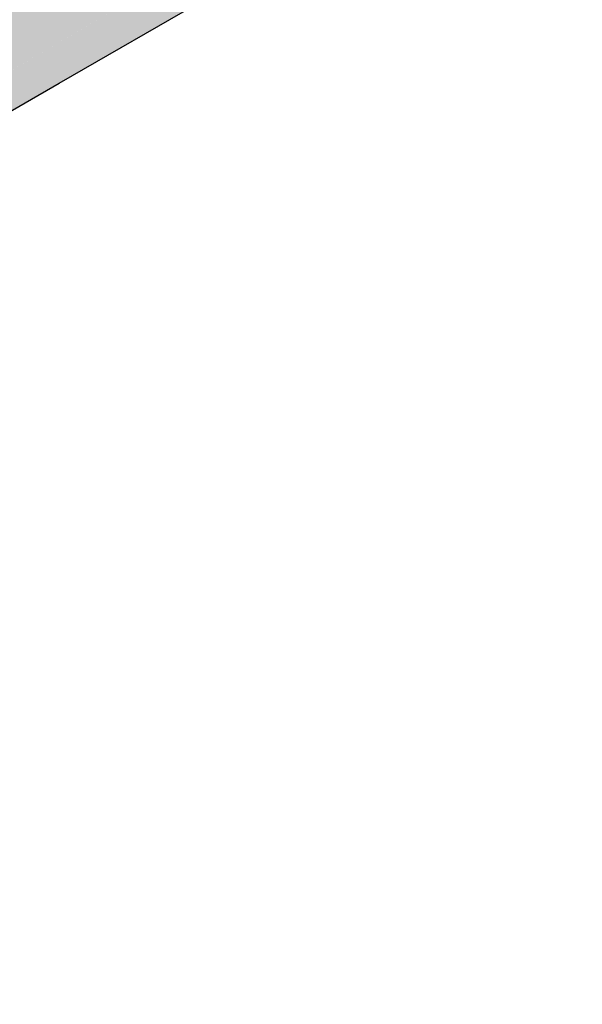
# Model space of a CAD drawing. Header units: millimetres. Extents: x 2 to 902, y -447 to 199.
# Tile 70 of 255: x 50.889 to 51.019, y 34.927 to 35.155. Entities that reach past the tile are written whole.
import ezdxf

# ---------------------------------------------------------------- set-up
doc = ezdxf.new("R2010")
doc.units = ezdxf.units.MM
doc.header["$MEASUREMENT"] = 0
doc.layers.add('AL-Condutos', color=3, linetype='Continuous', lineweight=25)

msp = doc.modelspace()

# ---------------------------------------------------------------- hatches: boundary and pattern name
at = {"layer": 'AL-Condutos', "linetype": 'Continuous'}
for points in [[(51.01161, 35.20842), (51.0127, 35.21084), (51.01299, 35.21147), (51.0134, 35.21239), (51.01651, 35.21541), (51.01421, 35.21417), (51.01714, 35.22066), (51.0182, 35.22932), (51.01879, 35.2342), (51.01903, 35.23614), (50.94126, 35.19124), (50.95826, 35.18401), (50.94126, 35.19124), (50.92114, 35.17962), (50.52794, 34.9526), (50.528, 34.952), (50.52998, 34.9335), (50.94563, 35.17719), (50.52999, 34.93347), (50.94647, 35.17711), (50.52999, 34.93347), (50.53001, 34.9333), (50.95145, 35.17662), (50.96171, 35.18254), (50.95145, 35.17662), (50.87627, 35.13322), (50.53001, 34.9333), (50.53003, 34.93305), (50.89225, 35.13815), (50.95889, 35.17588), (50.96682, 35.18037), (51.00415, 35.2015)], [(51.00315, 35.20059), (51.00415, 35.2015), (50.96682, 35.18037), (50.95904, 35.17587), (50.89576, 35.13923), (50.52958, 34.92717), (50.89817, 35.13997), (50.96015, 35.17576), (50.96758, 35.18005)], [(50.96682, 35.18037), (50.89225, 35.13815), (50.52959, 34.92723), (50.89576, 35.13923)], [(50.89576, 35.13923), (50.53059, 34.92781), (50.52959, 34.92723), (50.52958, 34.92717), (50.5306, 34.92776)], [(50.89225, 35.13815), (50.53032, 34.93321), (50.53004, 34.933), (50.53016, 34.93188), (50.5296, 34.92733), (50.53058, 34.9279), (50.5296, 34.92733), (50.52959, 34.92723), (50.53059, 34.92782)]]:
    msp.add_hatch(color=91, dxfattribs=at).paths.add_polyline_path(points)

# ---------------------------------------------------------------- linework, layer by layer
at = {"layer": 'AL-Condutos'}
for p, q in [((50.89817, 35.13997), (50.96015, 35.17576)), ((50.52958, 34.92717), (50.89817, 35.13997))]:
    msp.add_line(p, q, dxfattribs=at)

doc.saveas('drawing.dxf')
